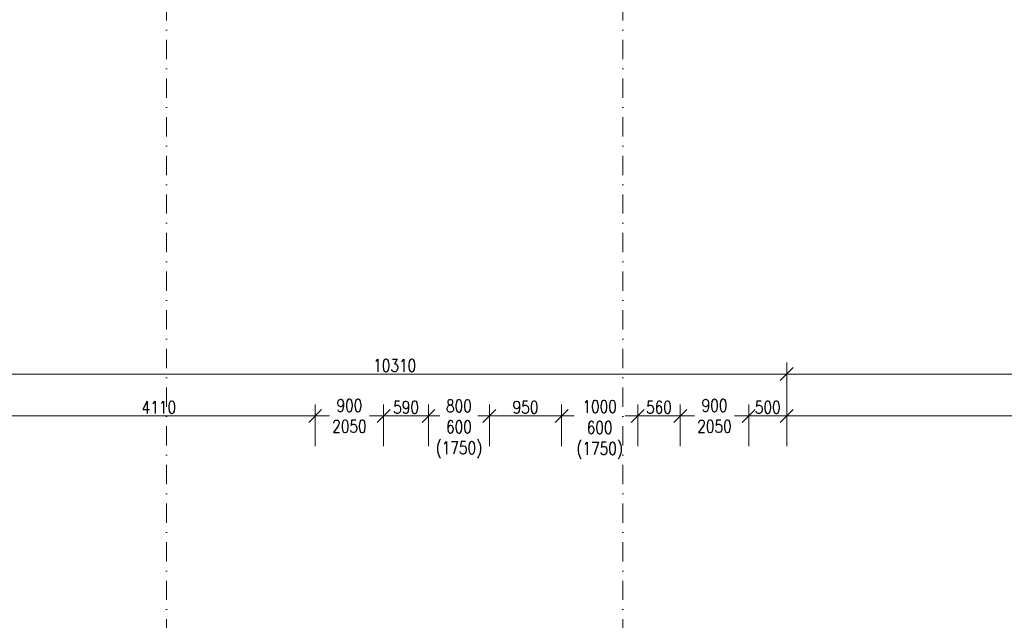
# Model space of a CAD drawing. Header units: millimetres. Extents: x -485339 to 350584, y -1189936 to 0.
# Tile 159 of 256: x -69810 to -56865, y -1015237 to -1007338. Entities that reach past the tile are written whole.
import ezdxf

# ---------------------------------------------------------------- set-up
doc = ezdxf.new("R2010")
doc.units = ezdxf.units.MM
doc.header["$LTSCALE"] = 10
doc.linetypes.add('DASHDOT', pattern=[25.4, 12.7, -6.35, 0, -6.35])
doc.layers.get('Defpoints').update_dxf_attribs({"color": 201})
doc.layers.add('St_kóty', color=132, linetype='Continuous', lineweight=18)
doc.layers.add('St_čáry_osy', color=250, linetype='DASHDOT', lineweight=18)
doc.styles.get("Standard").update_dxf_attribs({"font": 'simplex.shx', "width": 0.8})
doc.dimstyles.new('stavebníM100', dxfattribs={"dimtxt": 165, "dimasz": 170, "dimexe": 150, "dimexo": 100, "dimgap": 30, "dimtad": 1, "dimdec": 0, "dimtxsty": 'Standard', "dimblk": 'OBLIQUE', "dimcen": -2.5, "dimdle": 150, "dimclrd": 256, "dimclre": 256, "dimclrt": 256, "dimadec": 4, "dimazin": 0, "dimtfac": 1, "dimtdec": 0, "dimtmove": 2, "dimatfit": 3, "dimldrblk": 'OBLIQUE', "dimfxl": 400, "dimfxlon": 1, "dimlwd": -1, "dimlwe": -1, "dimarcsym": 0})

# ---------------------------------------------------------------- blocks, each defined once
blk = doc.blocks.new('_OBLIQUE')
at = {"color": 0, "linetype": 'ByBlock'}
blk.add_line((-0.5, -0.5), (0.5, 0.5), dxfattribs=at)
blk = doc.blocks.new('*D5771')
at = {"layer": 'Defpoints', "color": 0}
for p in [(-43625, -992923), (-40393, -992923), (-59739, -1042046)]:
    blk.add_point(p, dxfattribs=at)
at = {"layer": 'St_kóty'}
for p, q in [((-40393, -1042196), (-40393, -992773)), ((-40793, -992923), (-40243, -992923)), ((-40793, -1042046), (-40243, -1042046))]:
    blk.add_line(p, q, dxfattribs=at)
at = {"layer": 'St_kóty', "linetype": 'ByBlock', "xscale": 170, "yscale": 170, "zscale": 170}
for p, rotation in [((-40393, -992923), 90), ((-40393, -1042046), 270)]:
    blk.add_blockref('_OBLIQUE', p, dxfattribs=dict(at, rotation=rotation))
at = {"layer": 'St_kóty', "insert": (-40506, -1017484), "char_height": 165, "attachment_point": 5, "rotation": 90}
blk.add_mtext('49123', dxfattribs=at)
blk = doc.blocks.new('*D5783')
at = {"layer": 'Defpoints', "color": 0}
for p in [(-43625, -992923), (-59725, -1060478), (-38949, -1060478)]:
    blk.add_point(p, dxfattribs=at)
at = {"layer": 'St_kóty'}
for p, q in [((-38949, -992773), (-38949, -1060628)), ((-39349, -992923), (-38799, -992923)), ((-39349, -1060478), (-38799, -1060478))]:
    blk.add_line(p, q, dxfattribs=at)
at = {"layer": 'St_kóty', "linetype": 'ByBlock', "xscale": 170, "yscale": 170, "zscale": 170}
for p, rotation in [((-38949, -992923), 90), ((-38949, -1060478), 270)]:
    blk.add_blockref('_OBLIQUE', p, dxfattribs=dict(at, rotation=rotation))
at = {"layer": 'St_kóty', "insert": (-39061, -1026700), "char_height": 165, "attachment_point": 5, "rotation": 90}
blk.add_mtext('67555', dxfattribs=at)
blk = doc.blocks.new('*D5910')
at = {"layer": 'Defpoints', "color": 0}
for p in [(-59725, -1011998), (-70035, -1014219), (-59725, -1014219)]:
    blk.add_point(p, dxfattribs=at)
at = {"layer": 'St_kóty'}
for p, q in [((-70035, -1012398), (-70035, -1011848)), ((-59725, -1012398), (-59725, -1011848)), ((-70185, -1011998), (-59575, -1011998))]:
    blk.add_line(p, q, dxfattribs=at)
at = {"layer": 'St_kóty', "linetype": 'ByBlock', "xscale": 170, "yscale": 170, "zscale": 170, "rotation": 180}
blk.add_blockref('_OBLIQUE', (-70035, -1011998), dxfattribs=at)
at = {"layer": 'St_kóty', "linetype": 'ByBlock', "xscale": 170, "yscale": 170, "zscale": 170}
blk.add_blockref('_OBLIQUE', (-59725, -1011998), dxfattribs=at)
at = {"layer": 'St_kóty', "insert": (-64880, -1011885), "char_height": 165, "attachment_point": 5}
blk.add_mtext('10310', dxfattribs=at)
blk = doc.blocks.new('*D5911')
at = {"layer": 'Defpoints', "color": 0}
for p in [(-49035, -1011998), (-59725, -1014219), (-49035, -1015519)]:
    blk.add_point(p, dxfattribs=at)
at = {"layer": 'St_kóty'}
for p, q in [((-59725, -1012398), (-59725, -1011848)), ((-49035, -1012398), (-49035, -1011848)), ((-59875, -1011998), (-48885, -1011998))]:
    blk.add_line(p, q, dxfattribs=at)
at = {"layer": 'St_kóty', "linetype": 'ByBlock', "xscale": 170, "yscale": 170, "zscale": 170, "rotation": 180}
blk.add_blockref('_OBLIQUE', (-59725, -1011998), dxfattribs=at)
at = {"layer": 'St_kóty', "linetype": 'ByBlock', "xscale": 170, "yscale": 170, "zscale": 170}
blk.add_blockref('_OBLIQUE', (-49035, -1011998), dxfattribs=at)
at = {"layer": 'St_kóty', "insert": (-54380, -1011885), "char_height": 165, "attachment_point": 5}
blk.add_mtext('10690', dxfattribs=at)
blk = doc.blocks.new('*D5932')
at = {"layer": 'Defpoints', "color": 0}
for p in [(-65925, -1012548), (-70035, -1015231), (-65925, -1015231)]:
    blk.add_point(p, dxfattribs=at)
at = {"layer": 'St_kóty'}
for p, q in [((-70035, -1012948), (-70035, -1012398)), ((-65925, -1012948), (-65925, -1012398)), ((-70185, -1012548), (-65775, -1012548))]:
    blk.add_line(p, q, dxfattribs=at)
at = {"layer": 'St_kóty', "linetype": 'ByBlock', "xscale": 170, "yscale": 170, "zscale": 170, "rotation": 180}
blk.add_blockref('_OBLIQUE', (-70035, -1012548), dxfattribs=at)
at = {"layer": 'St_kóty', "linetype": 'ByBlock', "xscale": 170, "yscale": 170, "zscale": 170}
blk.add_blockref('_OBLIQUE', (-65925, -1012548), dxfattribs=at)
at = {"layer": 'St_kóty', "insert": (-67980, -1012435), "char_height": 165, "attachment_point": 5}
blk.add_mtext('4110', dxfattribs=at)
blk = doc.blocks.new('*D5933')
at = {"layer": 'Defpoints', "color": 0}
for p in [(-65025, -1012548), (-65925, -1015231), (-65025, -1015231)]:
    blk.add_point(p, dxfattribs=at)
at = {"layer": 'St_kóty'}
for p, q in [((-65925, -1012948), (-65925, -1012398)), ((-65025, -1012948), (-65025, -1012398)), ((-66075, -1012548), (-65737, -1012548)), ((-64875, -1012548), (-65212, -1012548))]:
    blk.add_line(p, q, dxfattribs=at)
at = {"layer": 'St_kóty', "linetype": 'ByBlock', "xscale": 170, "yscale": 170, "zscale": 170, "rotation": 180}
blk.add_blockref('_OBLIQUE', (-65925, -1012548), dxfattribs=at)
at = {"layer": 'St_kóty', "linetype": 'ByBlock', "xscale": 170, "yscale": 170, "zscale": 170}
blk.add_blockref('_OBLIQUE', (-65025, -1012548), dxfattribs=at)
at = {"layer": 'St_kóty', "insert": (-65475, -1012548), "char_height": 165, "attachment_point": 5}
blk.add_mtext('900\\P2050', dxfattribs=at)
blk = doc.blocks.new('*D5934')
at = {"layer": 'Defpoints', "color": 0}
for p in [(-64435, -1012548), (-65025, -1015231), (-64435, -1015231)]:
    blk.add_point(p, dxfattribs=at)
at = {"layer": 'St_kóty'}
for p, q in [((-65025, -1012948), (-65025, -1012398)), ((-64435, -1012948), (-64435, -1012398)), ((-65175, -1012548), (-64285, -1012548))]:
    blk.add_line(p, q, dxfattribs=at)
at = {"layer": 'St_kóty', "linetype": 'ByBlock', "xscale": 170, "yscale": 170, "zscale": 170, "rotation": 180}
blk.add_blockref('_OBLIQUE', (-65025, -1012548), dxfattribs=at)
at = {"layer": 'St_kóty', "linetype": 'ByBlock', "xscale": 170, "yscale": 170, "zscale": 170}
blk.add_blockref('_OBLIQUE', (-64435, -1012548), dxfattribs=at)
at = {"layer": 'St_kóty', "insert": (-64730, -1012435), "char_height": 165, "attachment_point": 5}
blk.add_mtext('590', dxfattribs=at)
blk = doc.blocks.new('*D5935')
at = {"layer": 'Defpoints', "color": 0}
for p in [(-63635, -1012548), (-64435, -1015231), (-63635, -1015231)]:
    blk.add_point(p, dxfattribs=at)
at = {"layer": 'St_kóty'}
for p, q in [((-64435, -1012948), (-64435, -1012398)), ((-63635, -1012948), (-63635, -1012398)), ((-64585, -1012548), (-64370, -1012548)), ((-63485, -1012548), (-63700, -1012548))]:
    blk.add_line(p, q, dxfattribs=at)
at = {"layer": 'St_kóty', "linetype": 'ByBlock', "xscale": 170, "yscale": 170, "zscale": 170, "rotation": 180}
blk.add_blockref('_OBLIQUE', (-64435, -1012548), dxfattribs=at)
at = {"layer": 'St_kóty', "linetype": 'ByBlock', "xscale": 170, "yscale": 170, "zscale": 170}
blk.add_blockref('_OBLIQUE', (-63635, -1012548), dxfattribs=at)
at = {"layer": 'St_kóty', "insert": (-64035, -1012720), "char_height": 165, "attachment_point": 5}
blk.add_mtext('800\\P600\\P(1750)', dxfattribs=at)
blk = doc.blocks.new('*D5936')
at = {"layer": 'Defpoints', "color": 0}
for p in [(-62685, -1012548), (-63635, -1015231), (-62685, -1015231)]:
    blk.add_point(p, dxfattribs=at)
at = {"layer": 'St_kóty'}
for p, q in [((-63635, -1012948), (-63635, -1012398)), ((-62685, -1012948), (-62685, -1012398)), ((-63785, -1012548), (-62535, -1012548))]:
    blk.add_line(p, q, dxfattribs=at)
at = {"layer": 'St_kóty', "linetype": 'ByBlock', "xscale": 170, "yscale": 170, "zscale": 170, "rotation": 180}
blk.add_blockref('_OBLIQUE', (-63635, -1012548), dxfattribs=at)
at = {"layer": 'St_kóty', "linetype": 'ByBlock', "xscale": 170, "yscale": 170, "zscale": 170}
blk.add_blockref('_OBLIQUE', (-62685, -1012548), dxfattribs=at)
at = {"layer": 'St_kóty', "insert": (-63160, -1012435), "char_height": 165, "attachment_point": 5}
blk.add_mtext('950', dxfattribs=at)
blk = doc.blocks.new('*D5937')
at = {"layer": 'Defpoints', "color": 0}
for p in [(-61685, -1012548), (-62685, -1015231), (-61685, -1015231)]:
    blk.add_point(p, dxfattribs=at)
at = {"layer": 'St_kóty'}
for p, q in [((-62685, -1012948), (-62685, -1012398)), ((-61685, -1012948), (-61685, -1012398)), ((-62835, -1012548), (-62520, -1012548)), ((-61535, -1012548), (-61850, -1012548))]:
    blk.add_line(p, q, dxfattribs=at)
at = {"layer": 'St_kóty', "linetype": 'ByBlock', "xscale": 170, "yscale": 170, "zscale": 170, "rotation": 180}
blk.add_blockref('_OBLIQUE', (-62685, -1012548), dxfattribs=at)
at = {"layer": 'St_kóty', "linetype": 'ByBlock', "xscale": 170, "yscale": 170, "zscale": 170}
blk.add_blockref('_OBLIQUE', (-61685, -1012548), dxfattribs=at)
at = {"layer": 'St_kóty', "insert": (-62185, -1012729), "char_height": 165, "attachment_point": 5}
blk.add_mtext('1000\\P600\\P(1750)', dxfattribs=at)
blk = doc.blocks.new('*D5938')
at = {"layer": 'Defpoints', "color": 0}
for p in [(-61125, -1012548), (-61685, -1015231), (-61125, -1015230)]:
    blk.add_point(p, dxfattribs=at)
at = {"layer": 'St_kóty'}
for p, q in [((-61685, -1012948), (-61685, -1012398)), ((-61125, -1012948), (-61125, -1012398)), ((-61835, -1012548), (-60975, -1012548))]:
    blk.add_line(p, q, dxfattribs=at)
at = {"layer": 'St_kóty', "linetype": 'ByBlock', "xscale": 170, "yscale": 170, "zscale": 170, "rotation": 180}
blk.add_blockref('_OBLIQUE', (-61685, -1012548), dxfattribs=at)
at = {"layer": 'St_kóty', "linetype": 'ByBlock', "xscale": 170, "yscale": 170, "zscale": 170}
blk.add_blockref('_OBLIQUE', (-61125, -1012548), dxfattribs=at)
at = {"layer": 'St_kóty', "insert": (-61405, -1012435), "char_height": 165, "attachment_point": 5}
blk.add_mtext('560', dxfattribs=at)
blk = doc.blocks.new('*D5939')
at = {"layer": 'Defpoints', "color": 0}
for p in [(-60225, -1012548), (-61125, -1015230), (-60225, -1015230)]:
    blk.add_point(p, dxfattribs=at)
at = {"layer": 'St_kóty'}
for p, q in [((-61125, -1012948), (-61125, -1012398)), ((-60225, -1012948), (-60225, -1012398)), ((-61275, -1012548), (-60937, -1012548)), ((-60075, -1012548), (-60412, -1012548))]:
    blk.add_line(p, q, dxfattribs=at)
at = {"layer": 'St_kóty', "linetype": 'ByBlock', "xscale": 170, "yscale": 170, "zscale": 170, "rotation": 180}
blk.add_blockref('_OBLIQUE', (-61125, -1012548), dxfattribs=at)
at = {"layer": 'St_kóty', "linetype": 'ByBlock', "xscale": 170, "yscale": 170, "zscale": 170}
blk.add_blockref('_OBLIQUE', (-60225, -1012548), dxfattribs=at)
at = {"layer": 'St_kóty', "insert": (-60675, -1012548), "char_height": 165, "attachment_point": 5}
blk.add_mtext('900\\P2050', dxfattribs=at)
blk = doc.blocks.new('*D5940')
at = {"layer": 'Defpoints', "color": 0}
for p in [(-59725, -1012548), (-60225, -1015230), (-59725, -1015230)]:
    blk.add_point(p, dxfattribs=at)
at = {"layer": 'St_kóty'}
for p, q in [((-60225, -1012948), (-60225, -1012398)), ((-59725, -1012948), (-59725, -1012398)), ((-60375, -1012548), (-59575, -1012548))]:
    blk.add_line(p, q, dxfattribs=at)
at = {"layer": 'St_kóty', "linetype": 'ByBlock', "xscale": 170, "yscale": 170, "zscale": 170, "rotation": 180}
blk.add_blockref('_OBLIQUE', (-60225, -1012548), dxfattribs=at)
at = {"layer": 'St_kóty', "linetype": 'ByBlock', "xscale": 170, "yscale": 170, "zscale": 170}
blk.add_blockref('_OBLIQUE', (-59725, -1012548), dxfattribs=at)
at = {"layer": 'St_kóty', "insert": (-59975, -1012435), "char_height": 165, "attachment_point": 5}
blk.add_mtext('500', dxfattribs=at)
blk = doc.blocks.new('*D5941')
at = {"layer": 'Defpoints', "color": 0}
for p in [(-49035, -1012548), (-59725, -1015230), (-49035, -1016531)]:
    blk.add_point(p, dxfattribs=at)
at = {"layer": 'St_kóty'}
for p, q in [((-59725, -1012948), (-59725, -1012398)), ((-49035, -1012948), (-49035, -1012398)), ((-59875, -1012548), (-48885, -1012548))]:
    blk.add_line(p, q, dxfattribs=at)
at = {"layer": 'St_kóty', "linetype": 'ByBlock', "xscale": 170, "yscale": 170, "zscale": 170, "rotation": 180}
blk.add_blockref('_OBLIQUE', (-59725, -1012548), dxfattribs=at)
at = {"layer": 'St_kóty', "linetype": 'ByBlock', "xscale": 170, "yscale": 170, "zscale": 170}
blk.add_blockref('_OBLIQUE', (-49035, -1012548), dxfattribs=at)
at = {"layer": 'St_kóty', "insert": (-54380, -1012435), "char_height": 165, "attachment_point": 5}
blk.add_mtext('10690', dxfattribs=at)

msp = doc.modelspace()

# ---------------------------------------------------------------- linework, layer by layer
at = {"layer": 'St_čáry_osy', "ltscale": 2}
for points in [[(-67879.9, -1040882.6), (-67879.9, -992785.6)], [(-61879.9, -1040882.6), (-61879.9, -992785.6)]]:
    msp.add_lwpolyline(points, dxfattribs=at)

# ---------------------------------------------------------------- dimensions: what is measured, and where the dimension line sits
at = {"layer": 'St_kóty'}
for base, p1, p2, picture, middle in [((-40393.4, -992922.8), (-59739.4, -1042045.8), (-43625.2, -992922.8), '*D5771', (-40505.9, -1017484.3)), ((-38948.9, -1060477.6), (-43625.2, -992922.8), (-59724.9, -1060477.6), '*D5783', (-39061.4, -1026700.2))]:
    dim = msp.add_linear_dim(base=base, p1=p1, p2=p2, angle=90, dimstyle='stavebníM100', dxfattribs=at)
    dim.commit()
    dim.dimension.update_dxf_attribs({"geometry": picture, "text_midpoint": middle})
for base, p1, p2, picture, middle in [((-59724.9, -1011998), (-70034.9, -1014218.7), (-59724.9, -1014218.7), '*D5910', (-64879.9, -1011885.5)), ((-49034.9, -1011998), (-59724.9, -1014218.7), (-49034.9, -1015518.7), '*D5911', (-54379.9, -1011885.5)), ((-65924.9, -1012548), (-70034.9, -1015231.2), (-65924.9, -1015231.2), '*D5932', (-67979.9, -1012435.5)), ((-64434.9, -1012548), (-65024.9, -1015231.2), (-64434.9, -1015231.2), '*D5934', (-64729.9, -1012435.5)), ((-62684.9, -1012548), (-63634.9, -1015231.2), (-62684.9, -1015231.2), '*D5936', (-63159.9, -1012435.5)), ((-61124.9, -1012548), (-61684.9, -1015231.2), (-61124.9, -1015230.4), '*D5938', (-61404.9, -1012435.5)), ((-59724.9, -1012548), (-60224.9, -1015230.4), (-59724.9, -1015230.4), '*D5940', (-59974.9, -1012435.5)), ((-49034.9, -1012548), (-59724.9, -1015230.4), (-49034.9, -1016531.2), '*D5941', (-54379.9, -1012435.5))]:
    dim = msp.add_linear_dim(base=base, p1=p1, p2=p2, dimstyle='stavebníM100', dxfattribs=at)
    dim.commit()
    dim.dimension.update_dxf_attribs({"geometry": picture, "text_midpoint": middle})
for base, p1, p2, text, picture, middle in [((-65024.9, -1012548), (-65924.9, -1015231.2), (-65024.9, -1015231.2), '<>\\P2050', '*D5933', (-65474.9, -1012548)), ((-60224.9, -1012548), (-61124.9, -1015230.4), (-60224.9, -1015230.4), '<>\\P2050', '*D5939', (-60674.9, -1012548)), ((-63634.9, -1012548), (-64434.9, -1015231.2), (-63634.9, -1015231.2), '<>\\P600\\P(1750)', '*D5935', (-64034.9, -1012719.8)), ((-61684.9, -1012548), (-62684.9, -1015231.2), (-61684.9, -1015231.2), '<>\\P600\\P(1750)', '*D5937', (-62184.9, -1012729))]:
    dim = msp.add_linear_dim(base=base, p1=p1, p2=p2, text=text, dimstyle='stavebníM100', override={"dimtxsty": 'Standard'}, dxfattribs=at)
    dim.commit()
    dim.dimension.update_dxf_attribs({"geometry": picture, "text_midpoint": middle, "dimtype": 160})

doc.saveas('drawing.dxf')
